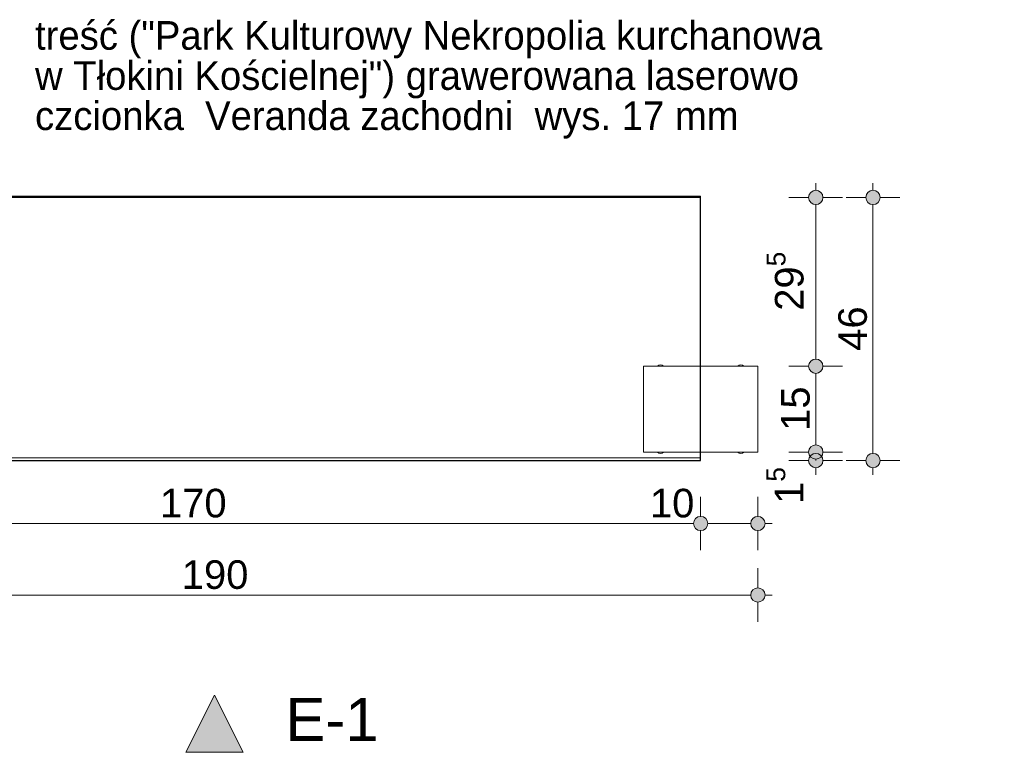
# Model space of a CAD drawing. Header units: millimetres. Extents: x 64850 to 1408875, y -594029 to 57306.
# Tile 9 of 58: x 82776 to 84497, y 50924 to 52204. Entities that reach past the tile are written whole.
import ezdxf

# ---------------------------------------------------------------- set-up
doc = ezdxf.new("R2010")
doc.units = ezdxf.units.MM
doc.header["$MEASUREMENT"] = 0
for name, pattern in [('Kropki i Kreski', [670.277762, 352.777767, -176.388884, 0, -141.111112]), ('Przerywana podwójnie', [1093.611073, 529.166651, -211.666656, 141.111112, -211.666656]), ('Wipeout_Contour', [1000, 0, -1000])]:
    doc.linetypes.add(name, pattern=pattern)
for name, color, linetype, lineweight in [('0_Nr_pióra__102', 8, 'Continuous', 5), ('2D - Ogólne_Nr_pióra__21', 7, 'Continuous', 25), ('_MDCP cyfrowa_Nr_pióra__1', 7, 'Continuous', 13), ('Konstrukcja - Dachy_Nr_pióra__1', 7, 'Continuous', 13), ('Konstrukcja - Słupy_Nr_pióra__1', 7, 'Continuous', 13), ('Opisy - Etykiety_Nr_pióra__1', 7, 'Continuous', 13), ('Wymiarowanie - Ogólne_Nr_pióra__46', 5, 'Continuous', 15), ('Znaczniki - Elewacje_Nr_pióra__1', 7, 'Continuous', 13)]:
    doc.layers.add(name, color=color, linetype=linetype, lineweight=lineweight)
for name, color, linetype, lineweight, true_color in [('2D - Ogólne_Nr_pióra__82', 7, 'Continuous', 13, 0xaaaaaa), ('Konstrukcja - Ściany zew_Nr_pióra__87', 7, 'Continuous', 13, 0x6a6a6a), ('Wnętrze - Umeblowanie_Nr_pióra__69', 7, 'Continuous', 13, 0x71cebe), ('Wnętrze - Umeblowanie_Nr_pióra__90', 7, 'Continuous', 13, 0x00bfbf), ('Wymiarowanie - Ogólne_Nr_pióra__45', 7, 'Continuous', 15, 0x40a5ff), ('Wymiarowanie - Ogólne_Nr_pióra__85', 7, 'Continuous', 13, 0x80c2ff)]:
    doc.layers.add(name, color=color, linetype=linetype, lineweight=lineweight, true_color=true_color)
for name, color, linetype in [('Konstrukcja - Dachy', 7, 'Continuous'), ('Konstrukcja - Słupy', 7, 'Continuous'), ('Konstrukcja - Ściany zew', 7, 'Continuous'), ('Wnętrze - Umeblowanie', 7, 'Continuous'), ('Wymiarowanie - Ogólne', 7, 'Continuous'), ('Znaczniki - Elewacje', 7, 'Continuous')]:
    doc.layers.add(name, color=color, linetype=linetype)
doc.styles.add('STYL_AUTOMATYCZNY_1', font='arial.ttf')
doc.styles.add('STYL_AUTOMATYCZNY_2', font='txt')
doc.dimstyles.new('STYL_AUTOMATYCZNY__1', dxfattribs={"dimtxt": 50, "dimasz": 47.5, "dimexe": 0.18, "dimexo": 0.0625, "dimgap": 0, "dimtad": 1, "dimtih": 1, "dimtoh": 1, "dimdec": 0, "dimlfac": 0.1, "dimzin": 0, "dimdsep": 46, "dimtxsty": 'STYL_AUTOMATYCZNY_1', "dimblk": 'ARROWHEAD_11', "dimblk1": 'ARROWHEAD_11', "dimblk2": 'ARROWHEAD_11', "dimcen": 0.09, "dimse1": 1, "dimse2": 1, "dimclrd": 256, "dimclre": 256, "dimclrt": 5, "dimazin": 0, "dimtfac": 1, "dimtdec": 4, "dimtmove": 0, "dimatfit": 3, "dimfxl": 1, "dimtolj": 1, "dimtzin": 0, "dimarcsym": 0})
doc.dimstyles.new('STYL_AUTOMATYCZNY__2', dxfattribs={"dimtxt": 50, "dimasz": 47.5, "dimexe": 0.18, "dimexo": 0.0625, "dimgap": 0, "dimtad": 1, "dimdec": 0, "dimlfac": 0.1, "dimzin": 0, "dimdsep": 46, "dimtxsty": 'STYL_AUTOMATYCZNY_1', "dimblk": 'ARROWHEAD_11', "dimblk1": 'ARROWHEAD_11', "dimblk2": 'ARROWHEAD_11', "dimcen": 0.09, "dimse1": 1, "dimse2": 1, "dimclrd": 256, "dimclre": 256, "dimclrt": 5, "dimazin": 0, "dimtfac": 1, "dimtdec": 4, "dimtmove": 0, "dimatfit": 3, "dimfxl": 1, "dimtolj": 1, "dimtzin": 0, "dimarcsym": 0})
doc.dimstyles.new('STYL_AUTOMATYCZNY__3', dxfattribs={"dimtxt": 0.18, "dimasz": 91.2, "dimexe": 0.18, "dimexo": 0.0625, "dimgap": 0, "dimtad": 0, "dimtih": 1, "dimtoh": 1, "dimdec": 4, "dimzin": 0, "dimdsep": 46, "dimcen": 0.09, "dimadec": 0, "dimazin": 0, "dimtfac": 1, "dimtdec": 4, "dimtmove": 0, "dimatfit": 3, "dimldrblk": 'ARROWHEAD_11', "dimfxl": 1, "dimtolj": 1, "dimtzin": 0, "dimarcsym": 0})

# ---------------------------------------------------------------- blocks, each defined once
blk = doc.blocks.new('Teownik 27')
at = {"layer": 'Wnętrze - Umeblowanie_Nr_pióra__69', "color": 123, "linetype": 'Kropki i Kreski', "lineweight": 13, "true_color": 0x71cebe}
blk.add_line((0, 0), (95, 0), dxfattribs=at)
at = {"layer": 'Wnętrze - Umeblowanie_Nr_pióra__90', "color": 132, "linetype": 'Continuous', "lineweight": 13, "true_color": 0x00bfbf}
for p, q in [((47.5, 25), (0, 25)), ((0, 25), (0, 0)), ((95, 25), (47.5, 25)), ((95, 0), (95, 25)), ((0, 0), (0, -25)), ((95, -25), (95, 0)), ((0, -25), (47.5, -25)), ((47.5, -25), (95, -25))]:
    blk.add_line(p, q, dxfattribs=at)
blk = doc.blocks.new('Ściana_1_1', base_point=(82266.1, 51438.7))
at = {"color": 254, "linetype": 'Wipeout_Contour', "lineweight": 0, "ltscale": 390981.899772}
blk.add_wipeout([(82266.1, 51433.7), (83966.1, 51433.7), (83966.1, 51438.7), (82266.1, 51438.7)], dxfattribs=at).dxf.layer = 'Konstrukcja - Ściany zew'
at = {"layer": 'Konstrukcja - Ściany zew_Nr_pióra__87', "color": 251, "linetype": 'Continuous', "lineweight": 13, "true_color": 0x6a6a6a, "flags": 128}
for points in [[(83966.1, 51438.7), (82266.1, 51438.7)], [(82266.1, 51438.7), (82266.1, 51433.7)], [(83966.1, 51433.7), (83966.1, 51438.7)], [(82266.1, 51433.7), (83966.1, 51433.7)]]:
    blk.add_lwpolyline(points, dxfattribs=at)
blk = doc.blocks.new('Słup_2_1', base_point=(83966.1, 51523.7))
at = {"color": 254, "linetype": 'Wipeout_Contour', "lineweight": 0, "ltscale": 394056.114284}
blk.add_wipeout([(84066.1, 51598.7), (83866.1, 51598.7), (83866.1, 51448.7), (84066.1, 51448.7)], dxfattribs=at).dxf.layer = 'Konstrukcja - Słupy'
at = {"layer": 'Konstrukcja - Słupy_Nr_pióra__1', "color": 7, "linetype": 'Continuous', "lineweight": 13}
for p, q in [((84066.1, 51598.7), (83866.1, 51598.7)), ((83866.1, 51598.7), (83866.1, 51448.7)), ((84066.1, 51448.7), (84066.1, 51598.7)), ((83866.1, 51448.7), (84066.1, 51448.7))]:
    blk.add_line(p, q, dxfattribs=at)
blk = doc.blocks.new('*D10')
at = {"layer": 'Wymiarowanie - Ogólne_Nr_pióra__45', "linetype": 'Continuous', "lineweight": 15, "true_color": 0x40a5ff}
for points in [[(82253.6, 51323.7), (82254.6, 51319), (82257.3, 51314.9), (82261.3, 51312.2), (82266.1, 51311.2), (82270.9, 51312.2), (82275, 51314.9), (82277.7, 51319), (82278.6, 51323.7), (82277.7, 51328.5), (82275, 51332.6), (82270.9, 51335.3), (82266.1, 51336.2), (82261.3, 51335.3), (82257.3, 51332.6), (82254.6, 51328.5)], [(83953.6, 51323.7), (83954.6, 51319), (83957.3, 51314.9), (83961.3, 51312.2), (83966.1, 51311.2), (83970.9, 51312.2), (83975, 51314.9), (83977.7, 51319), (83978.6, 51323.7), (83977.7, 51328.5), (83975, 51332.6), (83970.9, 51335.3), (83966.1, 51336.2), (83961.3, 51335.3), (83957.3, 51332.6), (83954.6, 51328.5)]]:
    blk.add_hatch(color=161, dxfattribs=at).paths.add_polyline_path(points)
at = {"layer": 'Wymiarowanie - Ogólne_Nr_pióra__45', "color": 161, "linetype": 'Continuous', "lineweight": 15, "true_color": 0x40a5ff}
for centre in [(82266.1, 51323.7), (83966.1, 51323.7)]:
    blk.add_circle(centre, 12.5, dxfattribs=at)
at = {"layer": 'Wymiarowanie - Ogólne_Nr_pióra__85', "color": 151, "linetype": 'Continuous', "lineweight": 13, "true_color": 0x80c2ff}
for p, q in [((82266.1, 51336.2), (82266.1, 51370.6)), ((83966.1, 51336.2), (83966.1, 51370.6)), ((82278.6, 51323.7), (83953.6, 51323.7)), ((82266.1, 51276.9), (82266.1, 51311.2)), ((83966.1, 51276.9), (83966.1, 51311.2))]:
    blk.add_line(p, q, dxfattribs=at)
at = {"layer": 'Wymiarowanie - Ogólne_Nr_pióra__46', "color": 5, "lineweight": 15, "char_height": 50, "attachment_point": 7, "style": 'STYL_AUTOMATYCZNY_1'}
for s, insert in [('\\A1;{\\pql;\\fArial|b0|i0|c238|p0;\\W1.000000;170}', (83020.8, 51333.7)), ('\\A1;{\\pql;\\fArial|b0|i0|c238|p0;\\W1.000000;10}', (83877.4, 51333.7))]:
    blk.add_mtext(s, dxfattribs=dict(at, insert=insert))
blk = doc.blocks.new('ARROWHEAD_11')
at = {"color": 0, "linetype": 'Continuous', "lineweight": 0}
blk.add_line((0, 0), (-1, 0), dxfattribs=at)
at = {"color": 0, "linetype": 'Continuous', "lineweight": 0, "const_width": 0.25, "flags": 128}
blk.add_lwpolyline([(-0.125, 0, 1), (0.125, 0, 1)], format="xyb", close=True, dxfattribs=at)
blk = doc.blocks.new('*D11')
at = {"layer": 'Wymiarowanie - Ogólne_Nr_pióra__45', "linetype": 'Continuous', "lineweight": 15, "true_color": 0x40a5ff}
for points in [[(83953.6, 51323.7), (83954.6, 51319), (83957.3, 51314.9), (83961.3, 51312.2), (83966.1, 51311.2), (83970.9, 51312.2), (83975, 51314.9), (83977.7, 51319), (83978.6, 51323.7), (83977.7, 51328.5), (83975, 51332.6), (83970.9, 51335.3), (83966.1, 51336.2), (83961.3, 51335.3), (83957.3, 51332.6), (83954.6, 51328.5)], [(84053.6, 51323.7), (84054.6, 51319), (84057.3, 51314.9), (84061.3, 51312.2), (84066.1, 51311.2), (84070.9, 51312.2), (84075, 51314.9), (84077.7, 51319), (84078.6, 51323.7), (84077.7, 51328.5), (84075, 51332.6), (84070.9, 51335.3), (84066.1, 51336.2), (84061.3, 51335.3), (84057.3, 51332.6), (84054.6, 51328.5)]]:
    blk.add_hatch(color=161, dxfattribs=at).paths.add_polyline_path(points)
at = {"layer": 'Wymiarowanie - Ogólne_Nr_pióra__45', "color": 161, "linetype": 'Continuous', "lineweight": 15, "true_color": 0x40a5ff}
for centre in [(83966.1, 51323.7), (84066.1, 51323.7)]:
    blk.add_circle(centre, 12.5, dxfattribs=at)
at = {"layer": 'Wymiarowanie - Ogólne_Nr_pióra__85', "color": 151, "linetype": 'Continuous', "lineweight": 13, "true_color": 0x80c2ff}
for p, q in [((83966.1, 51336.2), (83966.1, 51370.6)), ((84066.1, 51336.2), (84066.1, 51370.6)), ((83978.6, 51323.7), (84053.6, 51323.7)), ((84078.6, 51323.7), (84091.1, 51323.7)), ((83966.1, 51276.9), (83966.1, 51311.2)), ((84066.1, 51276.9), (84066.1, 51311.2))]:
    blk.add_line(p, q, dxfattribs=at)
blk = doc.blocks.new('*D12')
at = {"layer": 'Wymiarowanie - Ogólne_Nr_pióra__45', "linetype": 'Continuous', "lineweight": 15, "true_color": 0x40a5ff}
for points in [[(82153.6, 51198.7), (82154.6, 51194), (82157.3, 51189.9), (82161.3, 51187.2), (82166.1, 51186.2), (82170.9, 51187.2), (82175, 51189.9), (82177.7, 51194), (82178.6, 51198.7), (82177.7, 51203.5), (82175, 51207.6), (82170.9, 51210.3), (82166.1, 51211.2), (82161.3, 51210.3), (82157.3, 51207.6), (82154.6, 51203.5)], [(84053.6, 51198.7), (84054.6, 51194), (84057.3, 51189.9), (84061.3, 51187.2), (84066.1, 51186.2), (84070.9, 51187.2), (84075, 51189.9), (84077.7, 51194), (84078.6, 51198.7), (84077.7, 51203.5), (84075, 51207.6), (84070.9, 51210.3), (84066.1, 51211.2), (84061.3, 51210.3), (84057.3, 51207.6), (84054.6, 51203.5)]]:
    blk.add_hatch(color=161, dxfattribs=at).paths.add_polyline_path(points)
at = {"layer": 'Wymiarowanie - Ogólne_Nr_pióra__45', "color": 161, "linetype": 'Continuous', "lineweight": 15, "true_color": 0x40a5ff}
for centre in [(82166.1, 51198.7), (84066.1, 51198.7)]:
    blk.add_circle(centre, 12.5, dxfattribs=at)
at = {"layer": 'Wymiarowanie - Ogólne_Nr_pióra__85', "color": 151, "linetype": 'Continuous', "lineweight": 13, "true_color": 0x80c2ff}
for p, q in [((82166.1, 51211.2), (82166.1, 51245.6)), ((84066.1, 51211.2), (84066.1, 51245.6)), ((82141.1, 51198.7), (82153.6, 51198.7)), ((82178.6, 51198.7), (84053.6, 51198.7)), ((84078.6, 51198.7), (84091.1, 51198.7)), ((82166.1, 51151.9), (82166.1, 51186.2)), ((84066.1, 51151.9), (84066.1, 51186.2))]:
    blk.add_line(p, q, dxfattribs=at)
at = {"layer": 'Wymiarowanie - Ogólne_Nr_pióra__46', "color": 5, "lineweight": 15, "insert": (83058.9, 51208.7), "char_height": 50, "attachment_point": 7, "style": 'STYL_AUTOMATYCZNY_1'}
blk.add_mtext('\\A1;{\\pql;\\fArial|b0|i0|c238|p0;\\W1.000000;190}', dxfattribs=at)
blk = doc.blocks.new('*D13')
at = {"layer": 'Wymiarowanie - Ogólne_Nr_pióra__45', "linetype": 'Continuous', "lineweight": 15, "true_color": 0x40a5ff}
for points in [[(84154.9, 51448.7), (84155.8, 51444), (84158.5, 51439.9), (84162.6, 51437.2), (84167.4, 51436.2), (84172.1, 51437.2), (84176.2, 51439.9), (84178.9, 51444), (84179.9, 51448.7), (84178.9, 51453.5), (84176.2, 51457.6), (84172.1, 51460.3), (84167.4, 51461.2), (84162.6, 51460.3), (84158.5, 51457.6), (84155.8, 51453.5)], [(84154.9, 51433.7), (84155.8, 51429), (84158.5, 51424.9), (84162.6, 51422.2), (84167.4, 51421.2), (84172.1, 51422.2), (84176.2, 51424.9), (84178.9, 51429), (84179.9, 51433.7), (84178.9, 51438.5), (84176.2, 51442.6), (84172.1, 51445.3), (84167.4, 51446.2), (84162.6, 51445.3), (84158.5, 51442.6), (84155.8, 51438.5)]]:
    blk.add_hatch(color=161, dxfattribs=at).paths.add_polyline_path(points)
at = {"layer": 'Wymiarowanie - Ogólne_Nr_pióra__45', "color": 161, "linetype": 'Continuous', "lineweight": 15, "true_color": 0x40a5ff}
for centre in [(84167.4, 51448.7), (84167.4, 51433.7)]:
    blk.add_circle(centre, 12.5, dxfattribs=at)
at = {"layer": 'Wymiarowanie - Ogólne_Nr_pióra__85', "color": 151, "linetype": 'Continuous', "lineweight": 13, "true_color": 0x80c2ff}
for p, q in [((84154.9, 51448.7), (84120.5, 51448.7)), ((84214.2, 51448.7), (84179.9, 51448.7)), ((84154.9, 51433.7), (84120.5, 51433.7)), ((84167.4, 51433.7), (84167.4, 51436.2)), ((84167.4, 51408.7), (84167.4, 51421.2)), ((84214.2, 51433.7), (84179.9, 51433.7))]:
    blk.add_line(p, q, dxfattribs=at)
at = {"layer": 'Wymiarowanie - Ogólne_Nr_pióra__46', "color": 5, "lineweight": 15, "insert": (84160.2, 51357.9), "char_height": 50, "attachment_point": 7, "rotation": 90, "style": 'STYL_AUTOMATYCZNY_1'}
blk.add_mtext('\\A1;{\\pql;\\fArial|b0|i0|c238|p0;\\W1.000000;1\\fArial|b0|i0|c238|p0;\\W1.000000;\\A1{\\H.66x;\\S5^  ;}}', dxfattribs=at)
blk = doc.blocks.new('*D14')
at = {"layer": 'Wymiarowanie - Ogólne_Nr_pióra__45', "linetype": 'Continuous', "lineweight": 15, "true_color": 0x40a5ff}
for points in [[(84154.9, 51598.7), (84155.8, 51594), (84158.5, 51589.9), (84162.6, 51587.2), (84167.4, 51586.2), (84172.1, 51587.2), (84176.2, 51589.9), (84178.9, 51594), (84179.9, 51598.7), (84178.9, 51603.5), (84176.2, 51607.6), (84172.1, 51610.3), (84167.4, 51611.2), (84162.6, 51610.3), (84158.5, 51607.6), (84155.8, 51603.5)], [(84154.9, 51448.7), (84155.8, 51444), (84158.5, 51439.9), (84162.6, 51437.2), (84167.4, 51436.2), (84172.1, 51437.2), (84176.2, 51439.9), (84178.9, 51444), (84179.9, 51448.7), (84178.9, 51453.5), (84176.2, 51457.6), (84172.1, 51460.3), (84167.4, 51461.2), (84162.6, 51460.3), (84158.5, 51457.6), (84155.8, 51453.5)]]:
    blk.add_hatch(color=161, dxfattribs=at).paths.add_polyline_path(points)
at = {"layer": 'Wymiarowanie - Ogólne_Nr_pióra__45', "color": 161, "linetype": 'Continuous', "lineweight": 15, "true_color": 0x40a5ff}
for centre in [(84167.4, 51598.7), (84167.4, 51448.7)]:
    blk.add_circle(centre, 12.5, dxfattribs=at)
at = {"layer": 'Wymiarowanie - Ogólne_Nr_pióra__85', "color": 151, "linetype": 'Continuous', "lineweight": 13, "true_color": 0x80c2ff}
for p, q in [((84154.9, 51598.7), (84120.5, 51598.7)), ((84214.2, 51598.7), (84179.9, 51598.7)), ((84167.4, 51461.2), (84167.4, 51586.2)), ((84154.9, 51448.7), (84120.5, 51448.7)), ((84214.2, 51448.7), (84179.9, 51448.7))]:
    blk.add_line(p, q, dxfattribs=at)
at = {"layer": 'Wymiarowanie - Ogólne_Nr_pióra__46', "color": 5, "lineweight": 15, "insert": (84157.4, 51485.6), "char_height": 50, "attachment_point": 7, "rotation": 90, "style": 'STYL_AUTOMATYCZNY_1'}
blk.add_mtext('\\A1;{\\pql;\\fArial|b0|i0|c238|p0;\\W1.000000;15}', dxfattribs=at)
blk = doc.blocks.new('*D15')
at = {"layer": 'Wymiarowanie - Ogólne_Nr_pióra__45', "linetype": 'Continuous', "lineweight": 15, "true_color": 0x40a5ff}
for points in [[(84154.9, 51893.7), (84155.8, 51889), (84158.5, 51884.9), (84162.6, 51882.2), (84167.4, 51881.2), (84172.1, 51882.2), (84176.2, 51884.9), (84178.9, 51889), (84179.9, 51893.7), (84178.9, 51898.5), (84176.2, 51902.6), (84172.1, 51905.3), (84167.4, 51906.2), (84162.6, 51905.3), (84158.5, 51902.6), (84155.8, 51898.5)], [(84154.9, 51598.7), (84155.8, 51594), (84158.5, 51589.9), (84162.6, 51587.2), (84167.4, 51586.2), (84172.1, 51587.2), (84176.2, 51589.9), (84178.9, 51594), (84179.9, 51598.7), (84178.9, 51603.5), (84176.2, 51607.6), (84172.1, 51610.3), (84167.4, 51611.2), (84162.6, 51610.3), (84158.5, 51607.6), (84155.8, 51603.5)]]:
    blk.add_hatch(color=161, dxfattribs=at).paths.add_polyline_path(points)
at = {"layer": 'Wymiarowanie - Ogólne_Nr_pióra__45', "color": 161, "linetype": 'Continuous', "lineweight": 15, "true_color": 0x40a5ff}
for centre in [(84167.4, 51893.7), (84167.4, 51598.7)]:
    blk.add_circle(centre, 12.5, dxfattribs=at)
at = {"layer": 'Wymiarowanie - Ogólne_Nr_pióra__85', "color": 151, "linetype": 'Continuous', "lineweight": 13, "true_color": 0x80c2ff}
for p, q in [((84167.4, 51906.2), (84167.4, 51918.7)), ((84154.9, 51893.7), (84120.5, 51893.7)), ((84214.2, 51893.7), (84179.9, 51893.7)), ((84167.4, 51611.2), (84167.4, 51881.2)), ((84154.9, 51598.7), (84120.5, 51598.7)), ((84214.2, 51598.7), (84179.9, 51598.7))]:
    blk.add_line(p, q, dxfattribs=at)
at = {"layer": 'Wymiarowanie - Ogólne_Nr_pióra__46', "color": 5, "lineweight": 15, "insert": (84160.5, 51695.5), "char_height": 50, "attachment_point": 7, "rotation": 90, "style": 'STYL_AUTOMATYCZNY_1'}
blk.add_mtext('\\A1;{\\pql;\\fArial|b0|i0|c238|p0;\\W1.000000;29\\fArial|b0|i0|c238|p0;\\W1.000000;\\A1{\\H.66x;\\S5^  ;}}', dxfattribs=at)
blk = doc.blocks.new('*D16')
at = {"layer": 'Wymiarowanie - Ogólne_Nr_pióra__45', "linetype": 'Continuous', "lineweight": 15, "true_color": 0x40a5ff}
for points in [[(84254.9, 51893.7), (84255.8, 51889), (84258.5, 51884.9), (84262.6, 51882.2), (84267.4, 51881.2), (84272.1, 51882.2), (84276.2, 51884.9), (84278.9, 51889), (84279.9, 51893.7), (84278.9, 51898.5), (84276.2, 51902.6), (84272.1, 51905.3), (84267.4, 51906.2), (84262.6, 51905.3), (84258.5, 51902.6), (84255.8, 51898.5)], [(84254.9, 51433.7), (84255.8, 51429), (84258.5, 51424.9), (84262.6, 51422.2), (84267.4, 51421.2), (84272.1, 51422.2), (84276.2, 51424.9), (84278.9, 51429), (84279.9, 51433.7), (84278.9, 51438.5), (84276.2, 51442.6), (84272.1, 51445.3), (84267.4, 51446.2), (84262.6, 51445.3), (84258.5, 51442.6), (84255.8, 51438.5)]]:
    blk.add_hatch(color=161, dxfattribs=at).paths.add_polyline_path(points)
at = {"layer": 'Wymiarowanie - Ogólne_Nr_pióra__45', "color": 161, "linetype": 'Continuous', "lineweight": 15, "true_color": 0x40a5ff}
for centre in [(84267.4, 51893.7), (84267.4, 51433.7)]:
    blk.add_circle(centre, 12.5, dxfattribs=at)
at = {"layer": 'Wymiarowanie - Ogólne_Nr_pióra__85', "color": 151, "linetype": 'Continuous', "lineweight": 13, "true_color": 0x80c2ff}
for p, q in [((84267.4, 51906.2), (84267.4, 51918.7)), ((84254.9, 51893.7), (84220.5, 51893.7)), ((84314.2, 51893.7), (84279.9, 51893.7)), ((84267.4, 51446.2), (84267.4, 51881.2)), ((84254.9, 51433.7), (84220.5, 51433.7)), ((84267.4, 51408.7), (84267.4, 51421.2)), ((84314.2, 51433.7), (84279.9, 51433.7))]:
    blk.add_line(p, q, dxfattribs=at)
at = {"layer": 'Wymiarowanie - Ogólne_Nr_pióra__46', "color": 5, "lineweight": 15, "insert": (84257.4, 51625.6), "char_height": 50, "attachment_point": 7, "rotation": 90, "style": 'STYL_AUTOMATYCZNY_1'}
blk.add_mtext('\\A1;{\\pql;\\fArial|b0|i0|c238|p0;\\W1.000000;46}', dxfattribs=at)
blk = doc.blocks.new('Elewacja_1_1', base_point=(81754.3, 50923.7))
at = {"layer": 'Znaczniki - Elewacje', "linetype": 'Continuous', "lineweight": 0, "true_color": 0x000000}
blk.add_hatch(color=18, dxfattribs=at).paths.add_polyline_path([(83066.1, 50923.7), (83166.1, 50923.7), (83116.1, 51023.7)])
at = {"layer": 'Znaczniki - Elewacje_Nr_pióra__1', "color": 7, "linetype": 'Continuous', "lineweight": 13, "flags": 128}
blk.add_lwpolyline([(83066.1, 50923.7), (83166.1, 50923.7), (83116.1, 51023.7)], close=True, dxfattribs=at)
at = {"layer": 'Znaczniki - Elewacje_Nr_pióra__1', "color": 7, "lineweight": 13, "insert": (83403.1, 50943.7), "char_height": 75, "attachment_point": 9, "style": 'STYL_AUTOMATYCZNY_1'}
blk.add_mtext('\\A1;{\\pqr;\\pt0;\\fArial|b0|i0|c238|p0;\\W1.000000;E-1}', dxfattribs=at)
blk = doc.blocks.new('Dach_1_1', base_point=(82266.1, 51893.7))
at = {"layer": 'Konstrukcja - Dachy_Nr_pióra__1', "color": 7, "linetype": 'Continuous', "lineweight": 13, "flags": 128}
for points in [[(82266.1, 51895.9), (83966.1, 51895.9)], [(82266.1, 51893.7), (83966.1, 51893.7)], [(83966.1, 51893.7), (83966.1, 51895.9)], [(83966.1, 51893.7), (83966.1, 51433.7)], [(83966.1, 51433.7), (82266.1, 51433.7)]]:
    blk.add_lwpolyline(points, dxfattribs=at)

msp = doc.modelspace()

# ---------------------------------------------------------------- linework, layer by layer
at = {"layer": '0_Nr_pióra__102', "color": 8, "linetype": 'Continuous', "lineweight": 5}
for centre in [(83896.1, 51593.7), (84036.1, 51593.7), (83896.1, 51453.7), (84036.1, 51453.7)]:
    msp.add_circle(centre, 7.5, dxfattribs=at)

# ---------------------------------------------------------------- block references
at = {"layer": 'Wnętrze - Umeblowanie', "color": 104, "linetype": 'Continuous', "lineweight": 13, "true_color": 0x029e21, "xscale": -1, "zscale": 1000, "rotation": 180}
msp.add_blockref('Teownik 27', (83866.1, 51523.7), dxfattribs=at)
at = {"layer": 'Wnętrze - Umeblowanie', "color": 104, "linetype": 'Continuous', "lineweight": 13, "true_color": 0x029e21, "zscale": 1000, "rotation": 180}
msp.add_blockref('Teownik 27', (84066.1, 51523.7), dxfattribs=at)
at = {"layer": 'Znaczniki - Elewacje', "color": 151, "lineweight": 13, "true_color": 0x80c2ff}
msp.add_blockref('Elewacja_1_1', (81754.3, 50923.7), dxfattribs=at)

# ---------------------------------------------------------------- texts
at = {"layer": 'Opisy - Etykiety_Nr_pióra__1', "color": 7, "linetype": 'Continuous', "lineweight": 13, "insert": (82802.4, 52099.2), "char_height": 50, "attachment_point": 4, "line_spacing_factor": 0.842337, "style": 'STYL_AUTOMATYCZNY_2'}
msp.add_mtext('\\A1;{\\pql;\\fMyriadPro-Regular|b0|i0|c0|p0;\\W1.000000;treść ("\\fMyriadPro-Regular|b0|i0|c0|p0;\\W1.000000;Park Kulturowy Nekropolia kurchanowa \\P\\pql;\\fMyriadPro-Regular|b0|i0|c0|p0;\\W1.000000;w Tłokini Kościelnej\\fMyriadPro-Regular|b0|i0|c0|p0;\\W1.000000;") grawerowana laserowo\\P\\pql;\\fMyriadPro-Regular|b0|i0|c0|p0;\\W1.000000;czcionka  Veranda zachodni  wys. 17 mm}', dxfattribs=at)

# ---------------------------------------------------------------- leaders
at = {"layer": 'Opisy - Etykiety_Nr_pióra__1', "color": 7, "linetype": 'Continuous', "lineweight": 13, "annotation_type": 0, "has_hookline": 1, "hookline_direction": 0, "text_width": 1774.6}
msp.add_leader([(82613.1, 51781.5), (82610.3, 52099.2), (82722.4, 52105.9)], dimstyle='STYL_AUTOMATYCZNY__3', dxfattribs=at)

# ---------------------------------------------------------------- next in the draw order: block references
at = {"layer": 'Konstrukcja - Słupy', "color": 14, "lineweight": 25, "true_color": 0xa80f02}
msp.add_blockref('Słup_2_1', (83966.1, 51523.7), dxfattribs=at)
at = {"layer": 'Konstrukcja - Ściany zew', "color": 7, "lineweight": 25}
msp.add_blockref('Ściana_1_1', (82266.1, 51438.7), dxfattribs=at)

# ---------------------------------------------------------------- next in the draw order: linework, layer by layer
at = {"layer": '2D - Ogólne_Nr_pióra__21', "color": 7, "linetype": 'Continuous', "lineweight": 25, "flags": 128}
msp.add_lwpolyline([(82266.1, 51893.7), (82266.1, 51433.7), (83966.1, 51433.7), (83966.1, 51893.7)], close=True, dxfattribs=at)
at = {"layer": '2D - Ogólne_Nr_pióra__82', "color": 253, "linetype": 'Continuous', "lineweight": 13, "true_color": 0xaaaaaa, "flags": 128}
msp.add_lwpolyline([(84066.1, 51598.7), (83966.1, 51598.7), (83966.1, 51448.7), (84066.1, 51448.7)], close=True, dxfattribs=at)
at = {"layer": '_MDCP cyfrowa_Nr_pióra__1', "color": 7, "linetype": 'Przerywana podwójnie', "lineweight": 13, "flags": 128}
msp.add_lwpolyline([(83966.1, 51448.7), (83866.1, 51448.7), (83866.1, 51598.7), (83966.1, 51598.7)], dxfattribs=at)

# ---------------------------------------------------------------- next in the draw order: block references
at = {"layer": 'Konstrukcja - Dachy', "color": 7, "linetype": 'Continuous', "lineweight": 13}
msp.add_blockref('Dach_1_1', (82266.1, 51893.7), dxfattribs=at)

# ---------------------------------------------------------------- next in the draw order: dimensions: what is measured, and where the dimension line sits
at = {"layer": 'Wymiarowanie - Ogólne', "color": 151, "linetype": 'Continuous', "lineweight": 13, "true_color": 0x80c2ff}
for base, p1, p2, picture, middle in [((84167.357979, 51893.744634), (84066.129009, 51598.744628), (83966.129009, 51893.744634), '*D15', (84132.357979, 51800.888627)), ((84267.4, 51893.7), (83966.1, 51433.7), (83966.1, 51893.7), '*D16', (84232.4, 51663.7)), ((84167.4, 51598.7), (84066.1, 51448.7), (84066.1, 51598.7), '*D14', (84132.4, 51523.7)), ((84167.3579792, 51448.744628), (83966.1290094, 51433.744628), (84066.1290094, 51448.744628), '*D13', (84132.357979, 51444.2773774))]:
    dim = msp.add_linear_dim(base=base, p1=p1, p2=p2, angle=90, dimstyle='STYL_AUTOMATYCZNY__2', dxfattribs=at)
    dim.commit()
    dim.dimension.update_dxf_attribs({"geometry": picture, "text_midpoint": middle, "dimtype": 160, "text_rotation": 90})
for base, p1, p2, picture, middle in [((84066.1, 51198.7), (82166.1, 51448.7), (84066.1, 51448.7), '*D12', (83116, 51233.7)), ((83966.1, 51323.7), (82266.1, 51438.7), (83966.1, 51438.7), '*D10', (83077.9, 51358.7)), ((84066.1, 51323.7), (83966.1, 51438.7), (84066.1, 51448.7), '*D11', (83915.4, 51358.7))]:
    dim = msp.add_linear_dim(base=base, p1=p1, p2=p2, dimstyle='STYL_AUTOMATYCZNY__1', dxfattribs=at)
    dim.commit()
    dim.dimension.update_dxf_attribs({"geometry": picture, "text_midpoint": middle, "dimtype": 160})

doc.saveas('drawing.dxf')
